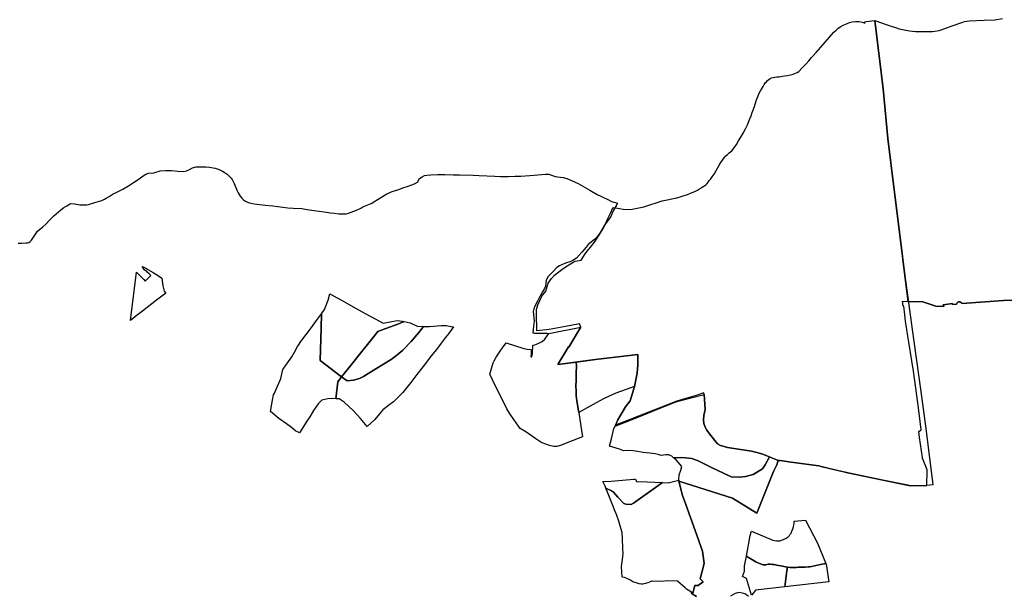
# Model space of a CAD drawing. Header units: metres. Extents: x 578835 to 593571, y 248557 to 255108.
# Tile 9 of 251: x 579613 to 579676, y 249214 to 249251. Entities that reach past the tile are written whole.
import ezdxf

# ---------------------------------------------------------------- set-up
doc = ezdxf.new("R2010")
doc.units = ezdxf.units.M
doc.layers.add('présentation - une seule planche', color=7, linetype='Continuous')

msp = doc.modelspace()

# ---------------------------------------------------------------- linework, layer by layer
at = {"layer": 'présentation - une seule planche'}
for points in [[(579651.189, 249238.981), (579651.48, 249238.934), (579651.964, 249238.843), (579652.408, 249238.872), (579653.159, 249239.018), (579654.323, 249239.404), (579655.258, 249239.596), (579655.519, 249239.678), (579655.72, 249239.742), (579655.919, 249239.809), (579656.109, 249239.876), (579656.295, 249239.951), (579656.428, 249240.014), (579656.557, 249240.082), (579656.696, 249240.165), (579656.832, 249240.252), (579656.918, 249240.305), (579657.004, 249240.36), (579657.086, 249240.421), (579657.168, 249240.502), (579657.241, 249240.591), (579657.313, 249240.681), (579657.408, 249240.798), (579657.498, 249240.919), (579657.616, 249241.101), (579657.726, 249241.289), (579657.829, 249241.474), (579657.934, 249241.657), (579658.042, 249241.826), (579658.157, 249241.99), (579658.259, 249242.123), (579658.369, 249242.251), (579658.474, 249242.355), (579658.585, 249242.453), (579658.741, 249242.576), (579658.898, 249242.779), (579659.046, 249242.99), (579659.182, 249243.213), (579659.311, 249243.44), (579659.464, 249243.704), (579659.611, 249243.973), (579659.739, 249244.24), (579659.857, 249244.513), (579659.903, 249244.619), (579659.973, 249244.816), (579660.039, 249245.014), (579660.18, 249245.412), (579660.293, 249245.757), (579660.351, 249245.923), (579660.416, 249246.085), (579660.494, 249246.25), (579660.582, 249246.41), (579660.679, 249246.564), (579660.734, 249246.682), (579660.8, 249246.794), (579660.876, 249246.899), (579660.946, 249246.982), (579661.02, 249247.06), (579661.103, 249247.13), (579661.195, 249247.188), (579661.282, 249247.224), (579661.372, 249247.252), (579661.493, 249247.275), (579661.615, 249247.286), (579661.737, 249247.298), (579662.092, 249247.35), (579662.293, 249247.384), (579662.491, 249247.427), (579662.648, 249247.471), (579662.802, 249247.526), (579662.904, 249247.575), (579663.002, 249247.631), (579663.23, 249247.86), (579663.451, 249248.096), (579663.637, 249248.308), (579663.818, 249248.525), (579664.105, 249248.837), (579664.554, 249249.342), (579664.958, 249249.813), (579665.091, 249249.971), (579665.244, 249250.133), (579665.387, 249250.267), (579665.515, 249250.384), (579665.688, 249250.492), (579665.841, 249250.582), (579666.036, 249250.674), (579666.242, 249250.754), (579666.405, 249250.802), (579666.614, 249250.811), (579666.848, 249250.807), (579667.038, 249250.775), (579667.111, 249250.741), (579667.211, 249250.715), (579667.204, 249250.797), (579667.293, 249250.812), (579667.842, 249250.873), (579668.379, 249246.525), (579668.679, 249243.356), (579669.079, 249240.088), (579669.49, 249236.893), (579669.749, 249234.641), (579670.216, 249231.193), (579670.753, 249227.401), (579671.101, 249224.898), (579671.545, 249221.312), (579671.146, 249221.273), (579670.138, 249221.25), (579669.841, 249221.306), (579668.366, 249221.613), (579666.123, 249222.077), (579665.953, 249222.117), (579665.926, 249222.122), (579664.779, 249222.396), (579664.442, 249222.472), (579664.281, 249222.512), (579662.53, 249222.752), (579661.823, 249222.853), (579661.693, 249222.869), (579660.983, 249223.163), (579660.715, 249223.255), (579660.34, 249223.376), (579660.006, 249223.447), (579658.464, 249223.692), (579658.264, 249223.746), (579658.027, 249223.826), (579657.831, 249223.917), (579657.321, 249224.558), (579657.151, 249224.802), (579657.051, 249224.989), (579656.971, 249225.223), (579656.935, 249225.44), (579656.968, 249225.737), (579657.054, 249226.117), (579656.996, 249227.072), (579656.976, 249227.16), (579656.481, 249226.998), (579655.239, 249226.649), (579651.345, 249225.107), (579651.502, 249225.445), (579651.982, 249226.271), (579652.281, 249226.67), (579652.557, 249227.575), (579652.735, 249228.413), (579652.771, 249228.963), (579652.761, 249229.617), (579650.063, 249229.295), (579647.686, 249228.965), (579648.354, 249230.102), (579648.38, 249230.088), (579648.436, 249230.181), (579648.925, 249231.008), (579649.141, 249231.355), (579649.059, 249231.565), (579648.056, 249231.366), (579647.118, 249231.194), (579646.348, 249231.126), (579646.34, 249231.275), (579646.309, 249232.085), (579646.31, 249232.472), (579646.401, 249232.772), (579646.661, 249233.317), (579646.921, 249233.638), (579646.99, 249233.947), (579647.053, 249234.158), (579647.269, 249234.458), (579647.468, 249234.653), (579647.941, 249235.017), (579648.208, 249235.212), (579648.485, 249235.391), (579648.701, 249235.513), (579648.779, 249235.553), (579649.152, 249235.61), (579649.416, 249236.025), (579649.628, 249236.291), (579649.664, 249236.343), (579650, 249236.76), (579650.332, 249237.244), (579650.617, 249237.738), (579650.852, 249238.26), (579651.018, 249238.618), (579651.184, 249238.947)], [(579622.537, 249233.988), (579622.6, 249233.737), (579622.635, 249233.634), (579622.738, 249233.52), (579622.15, 249233.064), (579621.249, 249232.366), (579621.085, 249232.249), (579620.931, 249232.128), (579620.495, 249231.786), (579620.86, 249234.851), (579620.945, 249234.771), (579620.99, 249234.722), (579621.33, 249234.386), (579621.423, 249234.288), (579621.771, 249234.646), (579621.673, 249234.739), (579621.384, 249235.011), (579621.273, 249235.122), (579621.236, 249235.214), (579621.283, 249235.193), (579621.499, 249235.085), (579621.591, 249235.026), (579621.922, 249234.822), (579622.264, 249234.61), (579622.484, 249234.473)], [(579635.993, 249230.783), (579635.657, 249230.36), (579635.209, 249229.796), (579634.384, 249228.762), (579633.915, 249228.183), (579632.56, 249229.231), (579632.627, 249231.278), (579632.645, 249232.204), (579632.832, 249232.471), (579633.073, 249233.077), (579633.179, 249233.464), (579633.905, 249233.07), (579634.85, 249232.548), (579635.42, 249232.229), (579635.777, 249232.031), (579636.564, 249231.601), (579637.45, 249231.769), (579637.803, 249231.736), (579637.907, 249231.711), (579637.492, 249231.552), (579636.741, 249231.269), (579636.216, 249231.067)], [(579633.915, 249228.183), (579633.678, 249227.862), (579633.552, 249226.792), (579633.36, 249226.8), (579633.044, 249226.786), (579632.666, 249226.704), (579632.429, 249226.48), (579632.14, 249226.039), (579631.889, 249225.648), (579631.701, 249225.361), (579631.233, 249224.633), (579631.114, 249224.679), (579631.017, 249224.737), (579630.738, 249224.957), (579630.42, 249225.186), (579629.93, 249225.529), (579629.399, 249225.973), (579629.532, 249226.701), (579629.593, 249227.035), (579629.65, 249227.154), (579629.717, 249227.302), (579629.844, 249227.598), (579630.009, 249227.966), (579630.061, 249228.089), (579630.171, 249228.659), (579630.239, 249228.746), (579630.542, 249229.167), (579630.75, 249229.459), (579630.917, 249229.759), (579631.105, 249230.114), (579631.169, 249230.215), (579631.331, 249230.448), (579631.993, 249231.326), (579632.321, 249231.77), (579632.645, 249232.204), (579632.627, 249231.278), (579632.56, 249229.231)], [(579637.064, 249229.292), (579636.095, 249228.7), (579635.31, 249228.212), (579635.052, 249228.08), (579634.683, 249227.984), (579634.267, 249227.926), (579633.915, 249228.183), (579634.384, 249228.762), (579635.209, 249229.796), (579635.657, 249230.36), (579635.993, 249230.783), (579636.216, 249231.067), (579636.741, 249231.269), (579637.492, 249231.552), (579637.907, 249231.711), (579638.287, 249231.622), (579638.72, 249231.42), (579639.071, 249231.398), (579639.124, 249231.397), (579638.841, 249231.016), (579638.354, 249230.448), (579637.792, 249229.87), (579637.318, 249229.483)], [(579638.321, 249227.832), (579637.821, 249227.198), (579637.609, 249226.969), (579637.211, 249226.6), (579636.987, 249226.417), (579636.539, 249226.082), (579636.027, 249225.48), (579635.543, 249225.018), (579635.122, 249225.534), (579634.674, 249226.023), (579634.074, 249226.577), (579633.754, 249226.784), (579633.552, 249226.792), (579633.678, 249227.862), (579633.915, 249228.183), (579634.267, 249227.926), (579634.683, 249227.984), (579635.052, 249228.08), (579635.31, 249228.212), (579636.095, 249228.7), (579637.064, 249229.292), (579637.318, 249229.483), (579637.792, 249229.87), (579638.354, 249230.448), (579638.841, 249231.016), (579639.124, 249231.397), (579639.517, 249231.39), (579640.246, 249231.455), (579640.421, 249231.464), (579640.574, 249231.457), (579640.893, 249231.401), (579641.04, 249231.366), (579640.718, 249230.937), (579640.509, 249230.662), (579640.258, 249230.342), (579639.952, 249229.932), (579639.626, 249229.516), (579639.391, 249229.207), (579639.108, 249228.841), (579638.712, 249228.329)], [(579648.849, 249228.442), (579648.84, 249227.908), (579648.832, 249227.642), (579648.84, 249227.255), (579648.841, 249226.984), (579648.862, 249226.819), (579648.888, 249226.672), (579648.951, 249226.276), (579649.003, 249225.914), (579649.073, 249225.481), (579649.185, 249224.764), (579649.254, 249224.373), (579648.313, 249224.016), (579647.848, 249223.826), (579647.612, 249223.746), (579647.429, 249223.755), (579647.137, 249223.81), (579646.684, 249223.98), (579646.601, 249224.03), (579646.287, 249224.234), (579645.648, 249224.678), (579645.286, 249224.905), (579645.18, 249225.041), (579644.883, 249225.467), (579644.654, 249225.809), (579644.499, 249226.053), (579644.44, 249226.157), (579643.99, 249227.065), (579643.823, 249227.39), (579643.52, 249227.998), (579643.341, 249228.365), (579643.564, 249229.072), (579643.626, 249229.199), (579643.761, 249229.433), (579644.006, 249229.83), (579644.151, 249230.037), (579644.391, 249230.35), (579645.517, 249230), (579645.722, 249229.95), (579645.989, 249229.934), (579645.978, 249229.68), (579645.953, 249229.465), (579646.02, 249229.458), (579646.055, 249229.681), (579646.091, 249230.21), (579646.208, 249230.224), (579646.328, 249230.262), (579646.512, 249230.343), (579646.677, 249230.444), (579646.846, 249230.596), (579647.107, 249230.958), (579649.141, 249231.355), (579649.141, 249231.355), (579649.141, 249231.355), (579649.141, 249231.355), (579648.925, 249231.008), (579648.436, 249230.181), (579648.38, 249230.088), (579648.354, 249230.102), (579647.686, 249228.965), (579648.853, 249229.133), (579648.855, 249228.874)], [(579652.735, 249228.413), (579652.557, 249227.575), (579652.557, 249227.575), (579651.371, 249227.148), (579650.898, 249226.94), (579650.581, 249226.794), (579650.35, 249226.671), (579649.918, 249226.428), (579649.54, 249226.222), (579649.003, 249225.914), (579648.951, 249226.276), (579648.888, 249226.672), (579648.862, 249226.819), (579648.841, 249226.984), (579648.84, 249227.255), (579648.832, 249227.642), (579648.84, 249227.908), (579648.849, 249228.442), (579648.855, 249228.874), (579648.853, 249229.133), (579650.063, 249229.295), (579652.761, 249229.617), (579652.761, 249229.617), (579652.761, 249229.617), (579652.761, 249229.617), (579652.771, 249228.963), (579652.735, 249228.413), (579652.735, 249228.413), (579652.735, 249228.413)], [(579661.155, 249223.092), (579660.862, 249222.576), (579660.702, 249222.337), (579660.1, 249221.97), (579659.626, 249221.852), (579659.295, 249221.795), (579658.715, 249221.83), (579658.613, 249221.854), (579657.456, 249222.408), (579656.603, 249222.835), (579656.211, 249222.998), (579655.802, 249223.04), (579655.528, 249223.049), (579655.035, 249223.041), (579654.922, 249223.129), (579654.83, 249223.187), (579654.732, 249223.217), (579654.55, 249223.227), (579654.245, 249223.181), (579654.067, 249223.25), (579653.879, 249223.287), (579653.521, 249223.33), (579653.112, 249223.381), (579652.617, 249223.461), (579652.472, 249223.476), (579652.093, 249223.5), (579651.876, 249223.485), (579651.6, 249223.576), (579650.958, 249223.765), (579651.081, 249224.246), (579651.242, 249224.9), (579651.333, 249225.057), (579652.509, 249225.52), (579653.4, 249225.88), (579654.238, 249226.214), (579655.141, 249226.572), (579655.334, 249226.636), (579655.334, 249226.636), (579656.996, 249227.072), (579657.054, 249226.117), (579656.968, 249225.737), (579656.935, 249225.44), (579656.971, 249225.223), (579657.051, 249224.989), (579657.151, 249224.802), (579657.321, 249224.558), (579657.831, 249223.917), (579658.027, 249223.826), (579658.264, 249223.746), (579658.464, 249223.692), (579660.006, 249223.447), (579660.34, 249223.376), (579660.715, 249223.255), (579660.983, 249223.163)], [(579661.355, 249222.061), (579660.339, 249219.509), (579658.793, 249220.466), (579655.383, 249221.553), (579655.375, 249221.614), (579655.395, 249221.938), (579655.494, 249222.256), (579655.572, 249222.477), (579655.203, 249222.91), (579655.035, 249223.041), (579655.528, 249223.049), (579655.802, 249223.04), (579656.211, 249222.998), (579656.603, 249222.835), (579657.456, 249222.408), (579658.613, 249221.854), (579658.715, 249221.83), (579659.295, 249221.795), (579659.626, 249221.852), (579660.1, 249221.97), (579660.702, 249222.337), (579660.862, 249222.576), (579661.155, 249223.092), (579661.686, 249222.868), (579661.603, 249222.593), (579661.417, 249222.213), (579661.363, 249222.082)], [(579654.195, 249221.348), (579652.482, 249220.134), (579652.344, 249220.054), (579652.009, 249220.08), (579651.879, 249220.12), (579651.494, 249220.528), (579651.221, 249220.836), (579651.094, 249220.933), (579650.738, 249221.092), (579650.682, 249221.227), (579650.55, 249221.53), (579651.07, 249221.555), (579652.523, 249221.663), (579652.612, 249221.675), (579652.692, 249221.532), (579653.366, 249221.505), (579654.331, 249221.459)], [(579655.822, 249220.057), (579656.407, 249218.413), (579656.888, 249217.087), (579656.992, 249216.294), (579656.731, 249215.333), (579656.919, 249215.144), (579656.599, 249214.9), (579656.4, 249214.901), (579656.268, 249214.409), (579656.188, 249214.485), (579655.874, 249214.668), (579655.776, 249214.746), (579655.282, 249215.185), (579654.677, 249215.194), (579654.263, 249215.167), (579653.688, 249215.179), (579653.64, 249215.172), (579653.501, 249215.117), (579653.401, 249215.073), (579653.256, 249215.032), (579653.086, 249214.989), (579653.005, 249214.989), (579652.853, 249215.01), (579652.661, 249215.062), (579652.457, 249215.138), (579652.256, 249215.257), (579652.018, 249215.378), (579651.915, 249215.41), (579651.762, 249215.434), (579651.723, 249216.113), (579651.768, 249216.412), (579651.813, 249216.723), (579651.827, 249216.942), (579651.817, 249217.239), (579651.783, 249217.912), (579651.763, 249218.28), (579651.695, 249218.55), (579651.549, 249219.006), (579651.403, 249219.416), (579651.329, 249219.618), (579651.133, 249220.103), (579650.874, 249220.747), (579650.738, 249221.092), (579651.094, 249220.933), (579651.221, 249220.836), (579651.494, 249220.528), (579651.879, 249220.12), (579652.009, 249220.08), (579652.344, 249220.054), (579652.482, 249220.134), (579654.195, 249221.348), (579654.331, 249221.459), (579654.689, 249221.442), (579655.375, 249221.614), (579655.383, 249221.553), (579655.619, 249220.626)], [(579664.189, 249217.59), (579664.725, 249216.303), (579664.395, 249216.231), (579664.006, 249216.149), (579663.813, 249216.105), (579663.712, 249216.091), (579663.622, 249216.081), (579663.41, 249216.071), (579663.261, 249216.065), (579663.082, 249216.067), (579662.963, 249216.068), (579662.856, 249216.057), (579662.739, 249216.048), (579662.657, 249216.042), (579662.454, 249216.04), (579662.282, 249216.065), (579662.154, 249216.084), (579661.856, 249216.146), (579661.707, 249216.174), (579661.606, 249216.193), (579661.441, 249216.229), (579661.304, 249216.247), (579661.202, 249216.255), (579661.165, 249216.256), (579661.051, 249216.25), (579660.901, 249216.227), (579660.828, 249216.209), (579660.741, 249216.228), (579660.57, 249216.279), (579660.405, 249216.347), (579660.281, 249216.41), (579659.801, 249216.694), (579659.801, 249216.694), (579659.672, 249216.771), (579659.907, 249218.091), (579659.991, 249218.367), (579661.35, 249217.784), (579661.463, 249217.762), (579661.6, 249217.739), (579661.683, 249217.737), (579661.808, 249217.756), (579661.966, 249217.806), (579662.032, 249217.833), (579662.084, 249217.856), (579662.197, 249217.917), (579662.302, 249217.988), (579662.379, 249218.051), (579662.421, 249218.09), (579662.467, 249218.16), (579662.524, 249218.237), (579662.573, 249218.358), (579662.623, 249218.5), (579662.662, 249218.629), (579662.69, 249218.756), (579662.705, 249218.86), (579662.718, 249219.003), (579663.432, 249219.062)], [(579662.251, 249215.826), (579662.128, 249214.819), (579660.259, 249214.602), (579660.12, 249214.439), (579659.997, 249214.285), (579659.687, 249215.356), (579659.43, 249215.471), (579659.558, 249215.813), (579659.545, 249215.872), (579659.56, 249216.147), (579659.672, 249216.771), (579659.801, 249216.694), (579660.281, 249216.41), (579660.405, 249216.347), (579660.57, 249216.279), (579660.741, 249216.228), (579660.828, 249216.209), (579660.901, 249216.227), (579661.051, 249216.25), (579661.165, 249216.256), (579661.202, 249216.255), (579661.304, 249216.247), (579661.441, 249216.229), (579661.606, 249216.193), (579661.707, 249216.174), (579661.856, 249216.146), (579662.154, 249216.084), (579662.282, 249216.065)], [(579664.747, 249216.25), (579664.923, 249215.141), (579662.128, 249214.819), (579662.251, 249215.826), (579662.282, 249216.065), (579662.454, 249216.04), (579662.657, 249216.042), (579662.739, 249216.048), (579662.856, 249216.057), (579662.963, 249216.068), (579663.082, 249216.067), (579663.261, 249216.065), (579663.41, 249216.071), (579663.622, 249216.081), (579663.712, 249216.091), (579663.813, 249216.105), (579664.006, 249216.149), (579664.395, 249216.231), (579664.725, 249216.303)]]:
    msp.add_lwpolyline(points, close=True, dxfattribs=at)
for points in [[(579677.563, 249233.09), (579676.032, 249233.045), (579673.397, 249232.861), (579673.363, 249232.909), (579673.307, 249232.95), (579673.253, 249232.974), (579673.198, 249232.969), (579673.157, 249232.954), (579673.105, 249232.92), (579673.062, 249232.869), (579673.042, 249232.825), (579672.79, 249232.803), (579672.785, 249232.868), (579672.184, 249232.776), (579672.229, 249232.661), (579671.735, 249232.697), (579670.902, 249232.958), (579669.973, 249232.988), (579669.749, 249234.641), (579669.49, 249236.893), (579669.079, 249240.088), (579668.679, 249243.356), (579668.379, 249246.525), (579667.842, 249250.873), (579668.636, 249250.595), (579668.885, 249250.513), (579669.221, 249250.402), (579669.394, 249250.342), (579669.708, 249250.273), (579670.057, 249250.224), (579670.444, 249250.175), (579670.569, 249250.174), (579671.11, 249250.173), (579671.512, 249250.18), (579671.671, 249250.195), (579671.948, 249250.246), (579672.072, 249250.284), (579672.711, 249250.507), (579673.438, 249250.771), (579673.551, 249250.813), (579673.857, 249250.86), (579674.812, 249250.892), (579675.485, 249250.912), (579675.967, 249250.996)], [(579613.343, 249236.706), (579613.548, 249236.708), (579613.825, 249236.725), (579613.931, 249236.731), (579614.025, 249236.749), (579614.095, 249236.801), (579614.18, 249236.888), (579614.403, 249237.215), (579614.578, 249237.471), (579614.899, 249237.736), (579615.096, 249237.908), (579615.365, 249238.177), (579615.618, 249238.436), (579615.762, 249238.576), (579616.046, 249238.813), (579616.249, 249238.962), (579616.438, 249239.086), (579616.605, 249239.186), (579616.675, 249239.218), (579616.925, 249239.2), (579617.258, 249239.148), (579617.6, 249239.132), (579617.701, 249239.133), (579617.817, 249239.155), (579618.227, 249239.29), (579618.653, 249239.419), (579618.842, 249239.506), (579618.941, 249239.557), (579619.131, 249239.675), (579619.394, 249239.836), (579619.531, 249239.908), (579619.996, 249240.148), (579620.357, 249240.357), (579620.687, 249240.556), (579620.981, 249240.744), (579621.35, 249241.034), (579621.464, 249241.093), (579621.632, 249241.161), (579621.972, 249241.188), (579622.385, 249241.302), (579622.724, 249241.33), (579623.096, 249241.323), (579623.5, 249241.29), (579623.868, 249241.255), (579624.044, 249241.307), (579624.238, 249241.395), (579624.423, 249241.488), (579624.666, 249241.55), (579624.793, 249241.556), (579625.102, 249241.562), (579625.288, 249241.558), (579625.515, 249241.535), (579625.738, 249241.504), (579625.878, 249241.466), (579626.121, 249241.385), (579626.341, 249241.293), (579626.446, 249241.229), (579626.641, 249241.09), (579626.77, 249240.962), (579626.89, 249240.839), (579626.951, 249240.745), (579627.085, 249240.503), (579627.234, 249240.146), (579627.282, 249240.042), (579627.341, 249239.911), (579627.403, 249239.8), (579627.466, 249239.7), (579627.571, 249239.567), (579627.651, 249239.488), (579627.764, 249239.404), (579627.843, 249239.355), (579627.941, 249239.309), (579628.061, 249239.269), (579628.169, 249239.243), (579628.365, 249239.201), (579629.057, 249239.127), (579629.545, 249239.074), (579630.495, 249238.96), (579630.836, 249238.931), (579631.386, 249238.897), (579631.731, 249238.853), (579632.175, 249238.783), (579632.817, 249238.688), (579633.205, 249238.635), (579633.474, 249238.601), (579633.737, 249238.578), (579633.945, 249238.564), (579634.208, 249238.574), (579634.367, 249238.615), (579634.705, 249238.729), (579634.873, 249238.802), (579635.135, 249238.93), (579635.277, 249239.004), (579635.805, 249239.223), (579636.413, 249239.608), (579636.621, 249239.737), (579636.802, 249239.837), (579637.146, 249239.994), (579637.555, 249240.123), (579637.819, 249240.213), (579638.092, 249240.316), (579638.566, 249240.485), (579638.743, 249240.588), (579638.877, 249240.818), (579639.037, 249240.932), (579639.203, 249241.003), (579639.337, 249241.028), (579639.589, 249241.058), (579640.033, 249241.076), (579640.48, 249241.065), (579641.027, 249241.054), (579641.418, 249241.046), (579642.28, 249241.022), (579642.68, 249241.01), (579643.674, 249240.968), (579644.026, 249240.95), (579644.363, 249240.952), (579644.54, 249240.953), (579644.967, 249240.96), (579645.322, 249240.976), (579646.163, 249241.033), (579646.866, 249241.092), (579647.096, 249241.085), (579647.512, 249240.946), (579648.016, 249240.871), (579648.246, 249240.814), (579648.735, 249240.612), (579648.979, 249240.5), (579649.714, 249240.071), (579649.915, 249239.945), (579650.189, 249239.793), (579650.42, 249239.682), (579650.935, 249239.433), (579651.101, 249239.359), (579651.471, 249239.237), (579651.432, 249239.17), (579651.207, 249238.758), (579651.143, 249238.601), (579651.058, 249238.391), (579650.818, 249238.08), (579650.643, 249237.847), (579650.423, 249237.448), (579650.301, 249237.282), (579650.129, 249237.056), (579650.015, 249236.927), (579649.603, 249236.609), (579649.476, 249236.452), (579649.357, 249236.293), (579649.214, 249236.121), (579648.854, 249235.754), (579648.627, 249235.588), (579648.498, 249235.534), (579648.166, 249235.427), (579647.782, 249235.246), (579647.623, 249235.14), (579647.391, 249234.925), (579647.071, 249234.572), (579646.931, 249234.35), (579646.887, 249233.959), (579646.835, 249233.82), (579646.703, 249233.603), (579646.523, 249233.297), (579646.373, 249233.008), (579646.216, 249232.693), (579646.142, 249232.511), (579646.101, 249232.357), (579646.175, 249231.743), (579646.137, 249231.384), (579646.096, 249230.987), (579646.162, 249230.977), (579646.278, 249230.97), (579646.567, 249230.962), (579646.823, 249230.966), (579647.003, 249230.973), (579647.107, 249230.958), (579649.141, 249231.355), (579649.141, 249231.355), (579649.141, 249231.355), (579649.141, 249231.355), (579648.925, 249231.008), (579648.436, 249230.181), (579648.38, 249230.088), (579648.354, 249230.102), (579647.686, 249228.965), (579648.853, 249229.133), (579650.063, 249229.295), (579652.761, 249229.617), (579652.761, 249229.617), (579652.761, 249229.617), (579652.761, 249229.617), (579652.771, 249228.963), (579652.735, 249228.413), (579652.735, 249228.413), (579652.735, 249228.413), (579652.735, 249228.413), (579652.557, 249227.575), (579652.557, 249227.575), (579652.281, 249226.67), (579651.982, 249226.271), (579651.982, 249226.271), (579651.502, 249225.445), (579651.502, 249225.445), (579651.345, 249225.107), (579651.333, 249225.057), (579652.509, 249225.52), (579653.4, 249225.88), (579654.238, 249226.214), (579655.141, 249226.572), (579655.334, 249226.636), (579655.334, 249226.636), (579656.996, 249227.072), (579657.054, 249226.117), (579656.968, 249225.737), (579656.935, 249225.44), (579656.971, 249225.223), (579657.051, 249224.989), (579657.151, 249224.802), (579657.321, 249224.558), (579657.831, 249223.917), (579658.027, 249223.826), (579658.264, 249223.746), (579658.464, 249223.692), (579660.006, 249223.447), (579660.34, 249223.376), (579660.715, 249223.255), (579660.983, 249223.163), (579661.155, 249223.092), (579661.686, 249222.868), (579661.603, 249222.593), (579661.417, 249222.213), (579661.355, 249222.061), (579660.339, 249219.509), (579658.793, 249220.466), (579655.383, 249221.553), (579655.619, 249220.626), (579655.822, 249220.057), (579656.407, 249218.413), (579656.888, 249217.087), (579656.992, 249216.294), (579656.731, 249215.333), (579656.919, 249215.144), (579656.599, 249214.9), (579656.4, 249214.901), (579656.268, 249214.409), (579656.188, 249214.485), (579656.152, 249214.416), (579656.502, 249214.191)], [(579656.502, 249214.191), (579656.248, 249214.354), (579656.268, 249214.409), (579656.4, 249214.901), (579656.599, 249214.9), (579656.919, 249215.144), (579656.731, 249215.333), (579656.992, 249216.294), (579656.888, 249217.087), (579656.407, 249218.413), (579655.822, 249220.057), (579655.619, 249220.626), (579655.383, 249221.553), (579658.793, 249220.466), (579660.339, 249219.509), (579661.355, 249222.061), (579661.417, 249222.213), (579661.603, 249222.593), (579661.686, 249222.868), (579661.823, 249222.853), (579662.523, 249222.755), (579664.281, 249222.512), (579664.431, 249222.474), (579665.953, 249222.117), (579666.123, 249222.077), (579666.123, 249222.077), (579669.894, 249221.295), (579670.121, 249221.248), (579670.121, 249221.248), (579670.855, 249221.263), (579671.146, 249221.273), (579671.169, 249222.207), (579671.172, 249222.275), (579670.874, 249223), (579670.869, 249223.046), (579670.693, 249224.327), (579670.646, 249224.7), (579670.799, 249224.823), (579670.73, 249225.355), (579670.615, 249226.221), (579670.319, 249228.409), (579670.3, 249228.541), (579670.21, 249229.202), (579670.006, 249230.404), (579669.948, 249230.78), (579669.881, 249231.212), (579669.794, 249231.723), (579669.751, 249232.126), (579669.687, 249232.682), (579669.648, 249232.678), (579669.608, 249233), (579669.973, 249232.988), (579670.902, 249232.958), (579671.735, 249232.697), (579672.229, 249232.661), (579672.184, 249232.776), (579672.785, 249232.868), (579672.79, 249232.803), (579673.042, 249232.825), (579673.062, 249232.869), (579673.105, 249232.92), (579673.157, 249232.954), (579673.198, 249232.969), (579673.253, 249232.974), (579673.307, 249232.95), (579673.363, 249232.909), (579673.397, 249232.861), (579676.032, 249233.045), (579677.563, 249233.09)], [(579659.8, 249214.211), (579659.698, 249214.283), (579659.575, 249214.363), (579659.432, 249214.413), (579659.192, 249214.459), (579658.968, 249214.401), (579658.667, 249214.231)]]:
    msp.add_lwpolyline(points, dxfattribs=at)

doc.saveas('drawing.dxf')
